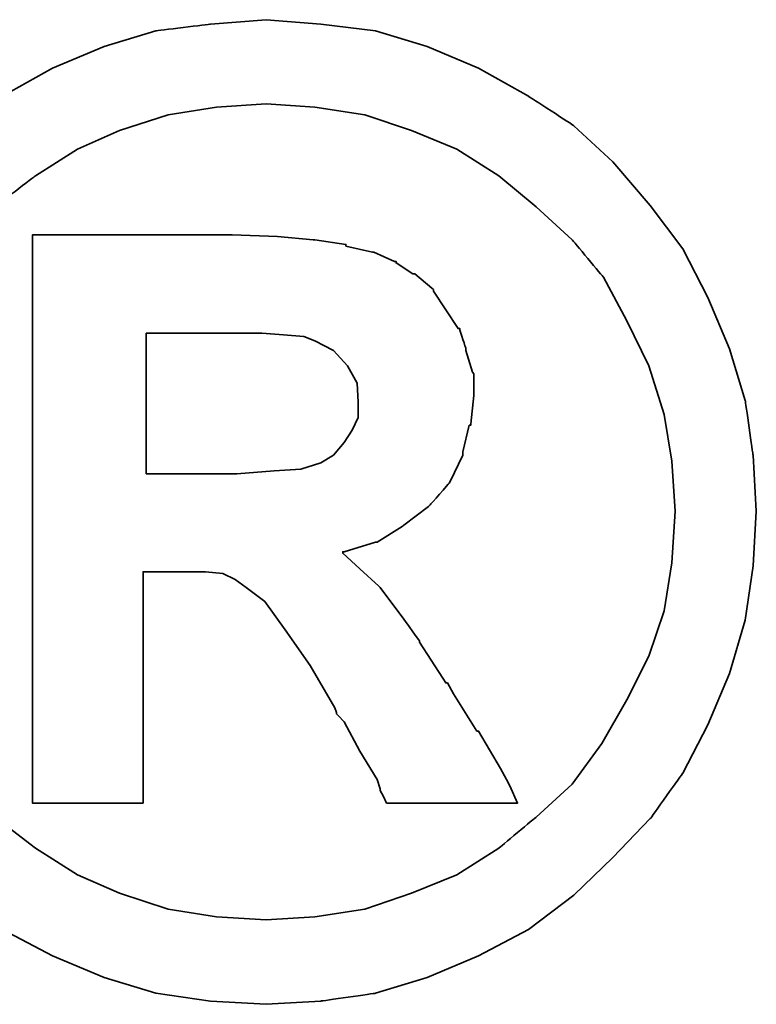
# Model space of a CAD drawing. Extents: x 564 to 765, y 41 to 158.
# Tile 15 of 40: x 718.108 to 718.691, y 110.867 to 111.646. Entities that reach past the tile are written whole.
import ezdxf

# ---------------------------------------------------------------- set-up
doc = ezdxf.new("R2010")
doc.units = 0
doc.header["$MEASUREMENT"] = 0
doc.layers.add('DIM', color=4, linetype='CONTINUOUS')
doc.layers.add('layer 1', color=7, linetype='CONTINUOUS')

# ---------------------------------------------------------------- blocks, each defined once
blk = doc.blocks.new('TBI MOTION logo(完整正式版)')
at = {"layer": 'layer 1', "color": 22, "lineweight": 35}
for points, knots in [([(-91.89366, 20.43624), (-91.89366, 20.43624), (-91.91351, 20.77862), (-91.91351, 20.77862), (-91.91351, 20.77862), (-91.91351, 20.77862), (-91.96114, 21.11206), (-91.96114, 21.11206), (-91.96114, 21.11206), (-91.96114, 21.11206), (-92.05641, 21.42764), (-92.05641, 21.42764), (-92.05641, 21.42764), (-92.05641, 21.42764), (-92.18939, 21.74124), (-92.18939, 21.74124), (-92.18939, 21.74124), (-92.18939, 21.74124), (-92.34222, 22.03697), (-92.34222, 22.03697), (-92.34222, 22.03697), (-92.34222, 22.03697), (-92.5407, 22.30294), (-92.5407, 22.30294), (-92.5407, 22.30294), (-92.5407, 22.30294), (-92.76895, 22.5689), (-92.76895, 22.5689), (-92.76895, 22.5689), (-92.76895, 22.5689), (-93.00713, 22.78921), (-93.00713, 22.78921), (-93.00713, 22.78921), (-93.00713, 22.78921), (-93.285, 22.96982), (-93.285, 22.96982), (-93.285, 22.96982), (-93.285, 22.96982), (-93.58867, 23.14051), (-93.58867, 23.14051), (-93.58867, 23.14051), (-93.58867, 23.14051), (-93.90227, 23.2735), (-93.90227, 23.2735), (-93.90227, 23.2735), (-93.90227, 23.2735), (-94.21785, 23.36877), (-94.21785, 23.36877), (-94.21785, 23.36877), (-94.21785, 23.36877), (-94.55129, 23.40846), (-94.55129, 23.40846), (-94.55129, 23.40846), (-94.55129, 23.40846), (-94.88474, 23.43625), (-94.88474, 23.43625), (-94.88474, 23.43625), (-94.88474, 23.43625), (-95.22612, 23.40846), (-95.22612, 23.40846), (-95.22612, 23.40846), (-95.22612, 23.40846), (-95.55956, 23.36877), (-95.55956, 23.36877), (-95.55956, 23.36877), (-95.55956, 23.36877), (-95.87515, 23.2735), (-95.87515, 23.2735), (-95.87515, 23.2735), (-95.87515, 23.2735), (-96.18973, 23.14051), (-96.18973, 23.14051), (-96.18973, 23.14051), (-96.18973, 23.14051), (-96.4944, 22.96982), (-96.4944, 22.96982), (-96.4944, 22.96982), (-96.4944, 22.96982), (-96.77028, 22.78921), (-96.77028, 22.78921), (-96.77028, 22.78921), (-96.77028, 22.78921), (-97.00846, 22.5689), (-97.00846, 22.5689), (-97.00846, 22.5689), (-97.00846, 22.5689), (-97.23671, 22.30294), (-97.23671, 22.30294), (-97.23671, 22.30294), (-97.23671, 22.30294), (-97.43618, 22.03697), (-97.43618, 22.03697), (-97.43618, 22.03697), (-97.43618, 22.03697), (-97.58901, 21.74124), (-97.58901, 21.74124), (-97.58901, 21.74124), (-97.58901, 21.74124), (-97.72298, 21.42764), (-97.72298, 21.42764), (-97.72298, 21.42764), (-97.72298, 21.42764), (-97.81825, 21.11206), (-97.81825, 21.11206), (-97.81825, 21.11206), (-97.81825, 21.11206), (-97.86589, 20.77862), (-97.86589, 20.77862), (-97.86589, 20.77862), (-97.86589, 20.77862), (-97.88375, 20.43624), (-97.88375, 20.43624), (-97.88375, 20.43624), (-97.88375, 20.43624), (-97.86589, 20.1028), (-97.86589, 20.1028), (-97.86589, 20.1028), (-97.86589, 20.1028), (-97.81825, 19.77035), (-97.81825, 19.77035), (-97.81825, 19.77035), (-97.81825, 19.77035), (-97.72298, 19.44583), (-97.72298, 19.44583), (-97.72298, 19.44583), (-97.72298, 19.44583), (-97.58901, 19.13224), (-97.58901, 19.13224), (-97.58901, 19.13224), (-97.58901, 19.13224), (-97.43618, 18.83749), (-97.43618, 18.83749), (-97.43618, 18.83749), (-97.43618, 18.83749), (-97.23671, 18.55963), (-97.23671, 18.55963), (-97.23671, 18.55963), (-97.23671, 18.55963), (-97.00846, 18.32145), (-97.00846, 18.32145), (-97.00846, 18.32145), (-97.00846, 18.32145), (-96.77028, 18.0932), (-96.77028, 18.0932), (-96.77028, 18.0932), (-96.77028, 18.0932), (-96.4944, 17.88381), (-96.4944, 17.88381), (-96.4944, 17.88381), (-96.4944, 17.88381), (-96.18973, 17.72205), (-96.18973, 17.72205), (-96.18973, 17.72205), (-96.18973, 17.72205), (-95.87515, 17.58906), (-95.87515, 17.58906), (-95.87515, 17.58906), (-95.87515, 17.58906), (-95.55956, 17.4938), (-95.55956, 17.4938), (-95.55956, 17.4938), (-95.55956, 17.4938), (-95.22612, 17.44616), (-95.22612, 17.44616), (-95.22612, 17.44616), (-95.22612, 17.44616), (-94.88474, 17.42631), (-94.88474, 17.42631), (-94.88474, 17.42631), (-94.88474, 17.42631), (-94.55129, 17.44616), (-94.55129, 17.44616), (-94.55129, 17.44616), (-94.55129, 17.44616), (-94.21785, 17.4938), (-94.21785, 17.4938), (-94.21785, 17.4938), (-94.21785, 17.4938), (-93.90227, 17.58906), (-93.90227, 17.58906), (-93.90227, 17.58906), (-93.90227, 17.58906), (-93.58867, 17.72205), (-93.58867, 17.72205), (-93.58867, 17.72205), (-93.58867, 17.72205), (-93.285, 17.88381), (-93.285, 17.88381), (-93.285, 17.88381), (-93.285, 17.88381), (-93.00713, 18.0932), (-93.00713, 18.0932), (-93.00713, 18.0932), (-93.00713, 18.0932), (-92.76895, 18.32145), (-92.76895, 18.32145), (-92.76895, 18.32145), (-92.76895, 18.32145), (-92.5407, 18.55963), (-92.5407, 18.55963), (-92.5407, 18.55963), (-92.5407, 18.55963), (-92.34222, 18.83749), (-92.34222, 18.83749), (-92.34222, 18.83749), (-92.34222, 18.83749), (-92.18939, 19.13224), (-92.18939, 19.13224), (-92.18939, 19.13224), (-92.18939, 19.13224), (-92.05641, 19.44583), (-92.05641, 19.44583), (-92.05641, 19.44583), (-92.05641, 19.44583), (-91.96114, 19.77035), (-91.96114, 19.77035), (-91.96114, 19.77035), (-91.96114, 19.77035), (-91.91351, 20.1028), (-91.91351, 20.1028), (-91.91351, 20.1028), (-91.91351, 20.1028), (-91.89366, 20.43624), (-91.89366, 20.43624)], [0, 0, 0, 0, 0.0178571, 0.0178571, 0.0178571, 0.0178572, 0.0357143, 0.0357143, 0.0357143, 0.0357143, 0.0535714, 0.0535714, 0.0535714, 0.0535714, 0.0714286, 0.0714286, 0.0714286, 0.0714286, 0.0892857, 0.0892857, 0.0892857, 0.0892857, 0.1071429, 0.1071429, 0.1071429, 0.1071429, 0.125, 0.125, 0.125, 0.125, 0.1428571, 0.1428571, 0.1428571, 0.1428572, 0.1607143, 0.1607143, 0.1607143, 0.1607143, 0.1785714, 0.1785714, 0.1785714, 0.1785714, 0.1964286, 0.1964286, 0.1964286, 0.1964286, 0.2142857, 0.2142857, 0.2142857, 0.2142857, 0.2321429, 0.2321429, 0.2321429, 0.2321429, 0.25, 0.25, 0.25, 0.25, 0.2678571, 0.2678571, 0.2678571, 0.2678572, 0.2857143, 0.2857143, 0.2857143, 0.2857143, 0.3035714, 0.3035714, 0.3035714, 0.3035714, 0.3214286, 0.3214286, 0.3214286, 0.3214286, 0.3392857, 0.3392857, 0.3392857, 0.3392857, 0.3571429, 0.3571429, 0.3571429, 0.3571429, 0.375, 0.375, 0.375, 0.375, 0.3928571, 0.3928571, 0.3928571, 0.3928572, 0.4107143, 0.4107143, 0.4107143, 0.4107143, 0.4285714, 0.4285714, 0.4285714, 0.4285714, 0.4464286, 0.4464286, 0.4464286, 0.4464286, 0.4642857, 0.4642857, 0.4642857, 0.4642857, 0.4821429, 0.4821429, 0.4821429, 0.4821429, 0.5, 0.5, 0.5, 0.5, 0.5178571, 0.5178571, 0.5178571, 0.5178572, 0.5357143, 0.5357143, 0.5357143, 0.5357143, 0.5535714, 0.5535714, 0.5535714, 0.5535714, 0.5714286, 0.5714286, 0.5714286, 0.5714286, 0.5892857, 0.5892857, 0.5892857, 0.5892857, 0.6071429, 0.6071429, 0.6071429, 0.6071429, 0.625, 0.625, 0.625, 0.625, 0.6428571, 0.6428571, 0.6428571, 0.6428572, 0.6607143, 0.6607143, 0.6607143, 0.6607143, 0.6785714, 0.6785714, 0.6785714, 0.6785714, 0.6964286, 0.6964286, 0.6964286, 0.6964286, 0.7142857, 0.7142857, 0.7142857, 0.7142857, 0.7321429, 0.7321429, 0.7321429, 0.7321429, 0.75, 0.75, 0.75, 0.75, 0.7678571, 0.7678571, 0.7678571, 0.7678572, 0.7857143, 0.7857143, 0.7857143, 0.7857143, 0.8035714, 0.8035714, 0.8035714, 0.8035714, 0.8214286, 0.8214286, 0.8214286, 0.8214286, 0.8392857, 0.8392857, 0.8392857, 0.8392857, 0.8571429, 0.8571429, 0.8571429, 0.8571429, 0.875, 0.875, 0.875, 0.875, 0.8928571, 0.8928571, 0.8928571, 0.8928572, 0.9107143, 0.9107143, 0.9107143, 0.9107143, 0.9285714, 0.9285714, 0.9285714, 0.9285714, 0.9464286, 0.9464286, 0.9464286, 0.9464286, 0.9642857, 0.9642857, 0.9642857, 0.9642857, 0.9821429, 0.9821429, 0.9821429, 0.9821429, 1, 1, 1, 1]), ([(-92.38986, 20.43624), (-92.38986, 20.43624), (-92.40871, 20.74091), (-92.40871, 20.74091), (-92.40871, 20.74091), (-92.40871, 20.74091), (-92.45536, 21.02672), (-92.45536, 21.02672), (-92.45536, 21.02672), (-92.45536, 21.02672), (-92.55063, 21.32245), (-92.55063, 21.32245), (-92.55063, 21.32245), (-92.55063, 21.32245), (-92.68361, 21.59833), (-92.68361, 21.59833), (-92.68361, 21.59833), (-92.68361, 21.59833), (-92.82651, 21.86429), (-92.82651, 21.86429), (-92.82651, 21.86429), (-92.82651, 21.86429), (-93.01705, 22.09255), (-93.01705, 22.09255), (-93.01705, 22.09255), (-93.01705, 22.09255), (-93.23736, 22.29301), (-93.23736, 22.29301), (-93.23736, 22.29301), (-93.23736, 22.29301), (-93.46561, 22.48355), (-93.46561, 22.48355), (-93.46561, 22.48355), (-93.46561, 22.48355), (-93.72165, 22.6463), (-93.72165, 22.6463), (-93.72165, 22.6463), (-93.72165, 22.6463), (-93.99754, 22.75944), (-93.99754, 22.75944), (-93.99754, 22.75944), (-93.99754, 22.75944), (-94.28335, 22.85471), (-94.28335, 22.85471), (-94.28335, 22.85471), (-94.28335, 22.85471), (-94.589, 22.90234), (-94.589, 22.90234), (-94.589, 22.90234), (-94.589, 22.90234), (-94.88474, 22.92219), (-94.88474, 22.92219), (-94.88474, 22.92219), (-94.88474, 22.92219), (-95.1894, 22.90234), (-95.1894, 22.90234), (-95.1894, 22.90234), (-95.1894, 22.90234), (-95.48315, 22.85471), (-95.48315, 22.85471), (-95.48315, 22.85471), (-95.48315, 22.85471), (-95.77988, 22.75944), (-95.77988, 22.75944), (-95.77988, 22.75944), (-95.77988, 22.75944), (-96.03691, 22.6463), (-96.03691, 22.6463), (-96.03691, 22.6463), (-96.03691, 22.6463), (-96.29394, 22.48355), (-96.29394, 22.48355), (-96.29394, 22.48355), (-96.29394, 22.48355), (-96.54203, 22.29301), (-96.54203, 22.29301), (-96.54203, 22.29301), (-96.54203, 22.29301), (-96.75937, 22.09255), (-96.75937, 22.09255), (-96.75937, 22.09255), (-96.75937, 22.09255), (-96.9509, 21.86429), (-96.9509, 21.86429), (-96.9509, 21.86429), (-96.9509, 21.86429), (-97.0938, 21.59833), (-97.0938, 21.59833), (-97.0938, 21.59833), (-97.0938, 21.59833), (-97.21686, 21.32245), (-97.21686, 21.32245), (-97.21686, 21.32245), (-97.21686, 21.32245), (-97.32206, 21.02672), (-97.32206, 21.02672), (-97.32206, 21.02672), (-97.32206, 21.02672), (-97.36076, 20.74091), (-97.36076, 20.74091), (-97.36076, 20.74091), (-97.36076, 20.74091), (-97.37961, 20.43624), (-97.37961, 20.43624), (-97.37961, 20.43624), (-97.37961, 20.43624), (-97.36076, 20.12165), (-97.36076, 20.12165), (-97.36076, 20.12165), (-97.36076, 20.12165), (-97.32206, 19.82791), (-97.32206, 19.82791), (-97.32206, 19.82791), (-97.32206, 19.82791), (-97.21686, 19.55102), (-97.21686, 19.55102), (-97.21686, 19.55102), (-97.21686, 19.55102), (-97.0938, 19.28407), (-97.0938, 19.28407), (-97.0938, 19.28407), (-97.0938, 19.28407), (-96.94098, 19.01811), (-96.94098, 19.01811), (-96.94098, 19.01811), (-96.94098, 19.01811), (-96.75937, 18.77001), (-96.75937, 18.77001), (-96.75937, 18.77001), (-96.75937, 18.77001), (-96.54203, 18.56955), (-96.54203, 18.56955), (-96.54203, 18.56955), (-96.54203, 18.56955), (-96.29394, 18.37901), (-96.29394, 18.37901), (-96.29394, 18.37901), (-96.29394, 18.37901), (-96.03691, 18.21725), (-96.03691, 18.21725), (-96.03691, 18.21725), (-96.03691, 18.21725), (-95.77988, 18.10412), (-95.77988, 18.10412), (-95.77988, 18.10412), (-95.77988, 18.10412), (-95.48315, 18.00786), (-95.48315, 18.00786), (-95.48315, 18.00786), (-95.48315, 18.00786), (-95.1894, 17.96022), (-95.1894, 17.96022), (-95.1894, 17.96022), (-95.1894, 17.96022), (-94.88474, 17.94137), (-94.88474, 17.94137), (-94.88474, 17.94137), (-94.88474, 17.94137), (-94.589, 17.96022), (-94.589, 17.96022), (-94.589, 17.96022), (-94.589, 17.96022), (-94.28335, 18.00786), (-94.28335, 18.00786), (-94.28335, 18.00786), (-94.28335, 18.00786), (-93.99754, 18.10412), (-93.99754, 18.10412), (-93.99754, 18.10412), (-93.99754, 18.10412), (-93.72165, 18.21725), (-93.72165, 18.21725), (-93.72165, 18.21725), (-93.72165, 18.21725), (-93.46561, 18.37901), (-93.46561, 18.37901), (-93.46561, 18.37901), (-93.46561, 18.37901), (-93.23736, 18.56955), (-93.23736, 18.56955), (-93.23736, 18.56955), (-93.23736, 18.56955), (-93.01705, 18.77001), (-93.01705, 18.77001), (-93.01705, 18.77001), (-93.01705, 18.77001), (-92.83644, 19.01811), (-92.83644, 19.01811), (-92.83644, 19.01811), (-92.83644, 19.01811), (-92.68361, 19.28407), (-92.68361, 19.28407), (-92.68361, 19.28407), (-92.68361, 19.28407), (-92.55063, 19.55102), (-92.55063, 19.55102), (-92.55063, 19.55102), (-92.55063, 19.55102), (-92.45536, 19.82791), (-92.45536, 19.82791), (-92.45536, 19.82791), (-92.45536, 19.82791), (-92.40871, 20.12165), (-92.40871, 20.12165), (-92.40871, 20.12165), (-92.40871, 20.12165), (-92.38986, 20.43624), (-92.38986, 20.43624)], [0, 0, 0, 0, 0.0192308, 0.0192308, 0.0192308, 0.0192308, 0.0384615, 0.0384615, 0.0384615, 0.0384615, 0.0576923, 0.0576923, 0.0576923, 0.0576923, 0.0769231, 0.0769231, 0.0769231, 0.0769231, 0.0961538, 0.0961538, 0.0961538, 0.0961539, 0.1153846, 0.1153846, 0.1153846, 0.1153846, 0.1346154, 0.1346154, 0.1346154, 0.1346154, 0.1538462, 0.1538462, 0.1538462, 0.1538462, 0.1730769, 0.1730769, 0.1730769, 0.1730769, 0.1923077, 0.1923077, 0.1923077, 0.1923077, 0.2115385, 0.2115385, 0.2115385, 0.2115385, 0.2307692, 0.2307692, 0.2307692, 0.2307692, 0.25, 0.25, 0.25, 0.25, 0.2692308, 0.2692308, 0.2692308, 0.2692308, 0.2884615, 0.2884615, 0.2884615, 0.2884615, 0.3076923, 0.3076923, 0.3076923, 0.3076923, 0.3269231, 0.3269231, 0.3269231, 0.3269231, 0.3461538, 0.3461538, 0.3461538, 0.3461539, 0.3653846, 0.3653846, 0.3653846, 0.3653846, 0.3846154, 0.3846154, 0.3846154, 0.3846154, 0.4038462, 0.4038462, 0.4038462, 0.4038462, 0.4230769, 0.4230769, 0.4230769, 0.4230769, 0.4423077, 0.4423077, 0.4423077, 0.4423077, 0.4615385, 0.4615385, 0.4615385, 0.4615385, 0.4807692, 0.4807692, 0.4807692, 0.4807692, 0.5, 0.5, 0.5, 0.5, 0.5192308, 0.5192308, 0.5192308, 0.5192308, 0.5384615, 0.5384615, 0.5384615, 0.5384615, 0.5576923, 0.5576923, 0.5576923, 0.5576923, 0.5769231, 0.5769231, 0.5769231, 0.5769231, 0.5961538, 0.5961538, 0.5961538, 0.5961539, 0.6153846, 0.6153846, 0.6153846, 0.6153846, 0.6346154, 0.6346154, 0.6346154, 0.6346154, 0.6538462, 0.6538462, 0.6538462, 0.6538462, 0.6730769, 0.6730769, 0.6730769, 0.6730769, 0.6923077, 0.6923077, 0.6923077, 0.6923077, 0.7115385, 0.7115385, 0.7115385, 0.7115385, 0.7307692, 0.7307692, 0.7307692, 0.7307692, 0.75, 0.75, 0.75, 0.75, 0.7692308, 0.7692308, 0.7692308, 0.7692308, 0.7884615, 0.7884615, 0.7884615, 0.7884615, 0.8076923, 0.8076923, 0.8076923, 0.8076923, 0.8269231, 0.8269231, 0.8269231, 0.8269231, 0.8461538, 0.8461538, 0.8461538, 0.8461539, 0.8653846, 0.8653846, 0.8653846, 0.8653846, 0.8846154, 0.8846154, 0.8846154, 0.8846154, 0.9038462, 0.9038462, 0.9038462, 0.9038462, 0.9230769, 0.9230769, 0.9230769, 0.9230769, 0.9423077, 0.9423077, 0.9423077, 0.9423077, 0.9615385, 0.9615385, 0.9615385, 0.9615385, 0.9807692, 0.9807692, 0.9807692, 0.9807692, 1, 1, 1, 1]), ([(-96.31279, 18.7323), (-96.31279, 18.7323), (-96.31279, 18.77001), (-96.31279, 18.77001), (-96.31279, 18.77001), (-96.31279, 18.77001), (-96.31279, 18.87422), (-96.31279, 18.87422), (-96.31279, 18.87422), (-96.31279, 18.87422), (-96.31279, 19.04689), (-96.31279, 19.04689), (-96.31279, 19.04689), (-96.31279, 19.04689), (-96.31279, 19.25529), (-96.31279, 19.25529), (-96.31279, 19.25529), (-96.31279, 19.25529), (-96.31279, 19.5024), (-96.31279, 19.5024), (-96.31279, 19.5024), (-96.31279, 19.5024), (-96.31279, 19.77035), (-96.31279, 19.77035), (-96.31279, 19.77035), (-96.31279, 19.77035), (-96.31279, 20.37868), (-96.31279, 20.37868), (-96.31279, 20.37868), (-96.31279, 20.37868), (-96.31279, 20.98801), (-96.31279, 20.98801), (-96.31279, 20.98801), (-96.31279, 20.98801), (-96.31279, 21.27482), (-96.31279, 21.27482), (-96.31279, 21.27482), (-96.31279, 21.27482), (-96.31279, 21.52291), (-96.31279, 21.52291), (-96.31279, 21.52291), (-96.31279, 21.52291), (-96.31279, 21.75017), (-96.31279, 21.75017), (-96.31279, 21.75017), (-96.31279, 21.75017), (-96.31279, 21.90399), (-96.31279, 21.90399), (-96.31279, 21.90399), (-96.31279, 21.90399), (-96.31279, 22.0072), (-96.31279, 22.0072), (-96.31279, 22.0072), (-96.31279, 22.0072), (-96.31279, 22.04689), (-96.31279, 22.04689), (-96.31279, 22.04689), (-96.31279, 22.04689), (-96.31279, 22.12232), (-96.31279, 22.12232), (-96.31279, 22.12232), (-96.31279, 22.12232), (-96.2463, 22.12232), (-96.2463, 22.12232), (-96.2463, 22.12232), (-96.2463, 22.12232), (-96.22645, 22.12232), (-96.22645, 22.12232), (-96.22645, 22.12232), (-96.22645, 22.12232), (-96.18973, 22.12232), (-96.18973, 22.12232), (-96.18973, 22.12232), (-96.18973, 22.12232), (-96.05576, 22.12232), (-96.05576, 22.12232), (-96.05576, 22.12232), (-96.05576, 22.12232), (-95.87515, 22.12232), (-95.87515, 22.12232), (-95.87515, 22.12232), (-95.87515, 22.12232), (-95.66476, 22.12232), (-95.66476, 22.12232), (-95.66476, 22.12232), (-95.66476, 22.12232), (-95.44643, 22.12232), (-95.44643, 22.12232), (-95.44643, 22.12232), (-95.44643, 22.12232), (-95.27375, 22.12232), (-95.27375, 22.12232), (-95.27375, 22.12232), (-95.27375, 22.12232), (-95.15963, 22.12232), (-95.15963, 22.12232), (-95.15963, 22.12232), (-95.15963, 22.12232), (-95.12291, 22.12232), (-95.12291, 22.12232), (-95.12291, 22.12232), (-95.12291, 22.12232), (-95.10306, 22.12232), (-95.10306, 22.12232), (-95.10306, 22.12232), (-95.10306, 22.12232), (-95.09314, 22.12232), (-95.09314, 22.12232), (-95.09314, 22.12232), (-95.09314, 22.12232), (-94.81725, 22.1124), (-94.81725, 22.1124), (-94.81725, 22.1124), (-94.81725, 22.1124), (-94.59893, 22.09255), (-94.59893, 22.09255), (-94.59893, 22.09255), (-94.59893, 22.09255), (-94.589, 22.09255), (-94.589, 22.09255), (-94.589, 22.09255), (-94.589, 22.09255), (-94.39846, 22.06476), (-94.39846, 22.06476), (-94.39846, 22.06476), (-94.39846, 22.06476), (-94.39846, 22.05483), (-94.39846, 22.05483), (-94.39846, 22.05483), (-94.39846, 22.05483), (-94.23571, 22.01713), (-94.23571, 22.01713), (-94.23571, 22.01713), (-94.23571, 22.01713), (-94.22777, 22.01713), (-94.22777, 22.01713), (-94.22777, 22.01713), (-94.22777, 22.01713), (-94.10273, 21.96056), (-94.10273, 21.96056), (-94.10273, 21.96056), (-94.10273, 21.96056), (-94.09281, 21.96056), (-94.09281, 21.96056), (-94.09281, 21.96056), (-94.09281, 21.96056), (-94.09281, 21.95162), (-94.09281, 21.95162), (-94.09281, 21.95162), (-94.09281, 21.95162), (-93.9896, 21.88415), (-93.9896, 21.88415), (-93.9896, 21.88415), (-93.9896, 21.88415), (-93.97868, 21.88415), (-93.97868, 21.88415), (-93.97868, 21.88415), (-93.97868, 21.88415), (-93.87448, 21.79781), (-93.87448, 21.79781), (-93.87448, 21.79781), (-93.87448, 21.79781), (-93.86456, 21.78888), (-93.86456, 21.78888), (-93.86456, 21.78888), (-93.86456, 21.78888), (-93.86456, 21.77895), (-93.86456, 21.77895), (-93.86456, 21.77895), (-93.86456, 21.77895), (-93.78913, 21.66483), (-93.78913, 21.66483), (-93.78913, 21.66483), (-93.78913, 21.66483), (-93.71371, 21.5507), (-93.71371, 21.5507), (-93.71371, 21.5507), (-93.71371, 21.5507), (-93.7028, 21.5507), (-93.7028, 21.5507), (-93.7028, 21.5507), (-93.7028, 21.5507), (-93.7028, 21.54078), (-93.7028, 21.54078), (-93.7028, 21.54078), (-93.7028, 21.54078), (-93.66608, 21.42764), (-93.66608, 21.42764), (-93.66608, 21.42764), (-93.66608, 21.42764), (-93.66608, 21.41772), (-93.66608, 21.41772), (-93.66608, 21.41772), (-93.66608, 21.41772), (-93.62638, 21.28474), (-93.62638, 21.28474), (-93.62638, 21.28474), (-93.62638, 21.28474), (-93.61844, 21.27482), (-93.61844, 21.27482), (-93.61844, 21.27482), (-93.61844, 21.27482), (-93.61844, 21.14977), (-93.61844, 21.14977), (-93.61844, 21.14977), (-93.61844, 21.14977), (-93.61844, 21.14183), (-93.61844, 21.14183), (-93.61844, 21.14183), (-93.61844, 21.14183), (-93.6363, 20.96915), (-93.6363, 20.96915), (-93.6363, 20.96915), (-93.6363, 20.96915), (-93.6363, 20.96122), (-93.6363, 20.96122), (-93.6363, 20.96122), (-93.6363, 20.96122), (-93.64623, 20.96122), (-93.64623, 20.96122), (-93.64623, 20.96122), (-93.64623, 20.96122), (-93.68493, 20.79847), (-93.68493, 20.79847), (-93.68493, 20.79847), (-93.68493, 20.79847), (-93.68493, 20.78854), (-93.68493, 20.78854), (-93.68493, 20.78854), (-93.68493, 20.78854), (-93.68493, 20.77862), (-93.68493, 20.77862), (-93.68493, 20.77862), (-93.68493, 20.77862), (-93.76135, 20.61785), (-93.76135, 20.61785), (-93.76135, 20.61785), (-93.76135, 20.61785), (-93.76929, 20.60693), (-93.76929, 20.60693), (-93.76929, 20.60693), (-93.76929, 20.60693), (-93.8844, 20.47495), (-93.8844, 20.47495), (-93.8844, 20.47495), (-93.8844, 20.47495), (-93.89433, 20.46502), (-93.89433, 20.46502), (-93.89433, 20.46502), (-93.89433, 20.46502), (-94.04517, 20.34991), (-94.04517, 20.34991), (-94.04517, 20.34991), (-94.04517, 20.34991), (-94.05509, 20.34197), (-94.05509, 20.34197), (-94.05509, 20.34197), (-94.05509, 20.34197), (-94.20792, 20.2467), (-94.20792, 20.2467), (-94.20792, 20.2467), (-94.20792, 20.2467), (-94.21785, 20.2467), (-94.21785, 20.2467), (-94.21785, 20.2467), (-94.21785, 20.2467), (-94.40839, 20.18913), (-94.40839, 20.18913), (-94.40839, 20.18913), (-94.40839, 20.18913), (-94.41831, 20.18913), (-94.41831, 20.18913), (-94.41831, 20.18913), (-94.41831, 20.18913), (-94.41831, 20.17921), (-94.41831, 20.17921), (-94.41831, 20.17921), (-94.41831, 20.17921), (-94.31312, 20.08394), (-94.31312, 20.08394), (-94.31312, 20.08394), (-94.31312, 20.08394), (-94.198, 19.97875), (-94.198, 19.97875), (-94.198, 19.97875), (-94.198, 19.97875), (-94.18907, 19.97081), (-94.18907, 19.97081), (-94.18907, 19.97081), (-94.18907, 19.97081), (-94.07494, 19.81798), (-94.07494, 19.81798), (-94.07494, 19.81798), (-94.07494, 19.81798), (-93.9499, 19.6453), (-93.9499, 19.6453), (-93.9499, 19.6453), (-93.9499, 19.6453), (-93.9499, 19.63736), (-93.9499, 19.63736), (-93.9499, 19.63736), (-93.9499, 19.63736), (-93.80799, 19.41705), (-93.80799, 19.41705), (-93.80799, 19.41705), (-93.80799, 19.41705), (-93.78913, 19.38828), (-93.78913, 19.38828), (-93.78913, 19.38828), (-93.78913, 19.38828), (-93.77921, 19.38828), (-93.77921, 19.38828), (-93.77921, 19.38828), (-93.77921, 19.38828), (-93.7415, 19.32178), (-93.7415, 19.32178), (-93.7415, 19.32178), (-93.7415, 19.32178), (-93.59859, 19.09353), (-93.59859, 19.09353), (-93.59859, 19.09353), (-93.59859, 19.09353), (-93.58867, 19.09353), (-93.58867, 19.09353), (-93.58867, 19.09353), (-93.58867, 19.09353), (-93.45569, 18.86528), (-93.45569, 18.86528), (-93.45569, 18.86528), (-93.45569, 18.86528), (-93.41798, 18.7978), (-93.41798, 18.7978), (-93.41798, 18.7978), (-93.41798, 18.7978), (-93.39813, 18.76009), (-93.39813, 18.76009), (-93.39813, 18.76009), (-93.39813, 18.76009), (-93.3505, 18.6549), (-93.3505, 18.6549), (-93.3505, 18.6549), (-93.3505, 18.6549), (-93.45569, 18.6549), (-93.45569, 18.6549), (-93.45569, 18.6549), (-93.45569, 18.6549), (-93.47454, 18.6549), (-93.47454, 18.6549), (-93.47454, 18.6549), (-93.47454, 18.6549), (-93.56088, 18.6549), (-93.56088, 18.6549), (-93.56088, 18.6549), (-93.56088, 18.6549), (-93.78913, 18.6549), (-93.78913, 18.6549), (-93.78913, 18.6549), (-93.78913, 18.6549), (-94.01738, 18.6549), (-94.01738, 18.6549), (-94.01738, 18.6549), (-94.01738, 18.6549), (-94.09281, 18.6549), (-94.09281, 18.6549), (-94.09281, 18.6549), (-94.09281, 18.6549), (-94.11265, 18.6549), (-94.11265, 18.6549), (-94.11265, 18.6549), (-94.11265, 18.6549), (-94.15036, 18.6549), (-94.15036, 18.6549), (-94.15036, 18.6549), (-94.15036, 18.6549), (-94.17021, 18.69459), (-94.17021, 18.69459), (-94.17021, 18.69459), (-94.17021, 18.69459), (-94.18907, 18.7323), (-94.18907, 18.7323), (-94.18907, 18.7323), (-94.18907, 18.7323), (-94.18907, 18.74223), (-94.18907, 18.74223), (-94.18907, 18.74223), (-94.18907, 18.74223), (-94.20792, 18.7978), (-94.20792, 18.7978), (-94.20792, 18.7978), (-94.20792, 18.7978), (-94.31312, 18.97048), (-94.31312, 18.97048), (-94.31312, 18.97048), (-94.31312, 18.97048), (-94.40839, 19.1501), (-94.40839, 19.1501), (-94.40839, 19.1501), (-94.40839, 19.1501), (-94.4461, 19.1888), (-94.4461, 19.1888), (-94.4461, 19.1888), (-94.4461, 19.1888), (-94.45602, 19.19873), (-94.45602, 19.19873), (-94.45602, 19.19873), (-94.45602, 19.19873), (-94.45602, 19.20766), (-94.45602, 19.20766), (-94.45602, 19.20766), (-94.45602, 19.20766), (-94.46595, 19.23644), (-94.46595, 19.23644), (-94.46595, 19.23644), (-94.46595, 19.23644), (-94.61679, 19.49347), (-94.61679, 19.49347), (-94.61679, 19.49347), (-94.61679, 19.49347), (-94.76962, 19.7118), (-94.76962, 19.7118), (-94.76962, 19.7118), (-94.76962, 19.7118), (-94.89268, 19.88447), (-94.89268, 19.88447), (-94.89268, 19.88447), (-94.89268, 19.88447), (-95.00779, 19.97081), (-95.00779, 19.97081), (-95.00779, 19.97081), (-95.00779, 19.97081), (-95.07528, 20.01845), (-95.07528, 20.01845), (-95.07528, 20.01845), (-95.07528, 20.01845), (-95.1507, 20.05616), (-95.1507, 20.05616), (-95.1507, 20.05616), (-95.1507, 20.05616), (-95.2549, 20.06608), (-95.2549, 20.06608), (-95.2549, 20.06608), (-95.2549, 20.06608), (-95.38887, 20.06608), (-95.38887, 20.06608), (-95.38887, 20.06608), (-95.38887, 20.06608), (-95.40872, 20.06608), (-95.40872, 20.06608), (-95.40872, 20.06608), (-95.40872, 20.06608), (-95.42658, 20.06608), (-95.42658, 20.06608), (-95.42658, 20.06608), (-95.42658, 20.06608), (-95.5417, 20.06608), (-95.5417, 20.06608), (-95.5417, 20.06608), (-95.5417, 20.06608), (-95.63697, 20.06608), (-95.63697, 20.06608), (-95.63697, 20.06608), (-95.63697, 20.06608), (-95.63697, 19.99761), (-95.63697, 19.99761), (-95.63697, 19.99761), (-95.63697, 19.99761), (-95.63697, 19.92318), (-95.63697, 19.92318), (-95.63697, 19.92318), (-95.63697, 19.92318), (-95.63697, 19.69294), (-95.63697, 19.69294), (-95.63697, 19.69294), (-95.63697, 19.69294), (-95.63697, 19.44583), (-95.63697, 19.44583), (-95.63697, 19.44583), (-95.63697, 19.44583), (-95.63697, 19.17888), (-95.63697, 19.17888), (-95.63697, 19.17888), (-95.63697, 19.17888), (-95.63697, 18.96055), (-95.63697, 18.96055), (-95.63697, 18.96055), (-95.63697, 18.96055), (-95.63697, 18.87422), (-95.63697, 18.87422), (-95.63697, 18.87422), (-95.63697, 18.87422), (-95.63697, 18.80773), (-95.63697, 18.80773), (-95.63697, 18.80773), (-95.63697, 18.80773), (-95.63697, 18.75017), (-95.63697, 18.75017), (-95.63697, 18.75017), (-95.63697, 18.75017), (-95.63697, 18.7323), (-95.63697, 18.7323), (-95.63697, 18.7323), (-95.63697, 18.7323), (-95.63697, 18.6549), (-95.63697, 18.6549), (-95.63697, 18.6549), (-95.63697, 18.6549), (-95.70247, 18.6549), (-95.70247, 18.6549), (-95.70247, 18.6549), (-95.70247, 18.6549), (-95.72232, 18.6549), (-95.72232, 18.6549), (-95.72232, 18.6549), (-95.72232, 18.6549), (-95.77988, 18.6549), (-95.77988, 18.6549), (-95.77988, 18.6549), (-95.77988, 18.6549), (-95.97835, 18.6549), (-95.97835, 18.6549), (-95.97835, 18.6549), (-95.97835, 18.6549), (-96.15103, 18.6549), (-96.15103, 18.6549), (-96.15103, 18.6549), (-96.15103, 18.6549), (-96.2076, 18.6549), (-96.2076, 18.6549), (-96.2076, 18.6549), (-96.2076, 18.6549), (-96.2463, 18.6549), (-96.2463, 18.6549), (-96.2463, 18.6549), (-96.2463, 18.6549), (-96.31279, 18.6549), (-96.31279, 18.6549), (-96.31279, 18.6549), (-96.31279, 18.6549), (-96.31279, 18.7323), (-96.31279, 18.7323)], [0, 0, 0, 0, 0.0074074, 0.0074074, 0.0074074, 0.0074074, 0.0148148, 0.0148148, 0.0148148, 0.0148148, 0.0222222, 0.0222222, 0.0222222, 0.0222222, 0.0296296, 0.0296296, 0.0296296, 0.0296296, 0.037037, 0.037037, 0.037037, 0.037037, 0.0444444, 0.0444444, 0.0444444, 0.0444445, 0.0518519, 0.0518519, 0.0518519, 0.0518519, 0.0592593, 0.0592593, 0.0592593, 0.0592593, 0.0666667, 0.0666667, 0.0666667, 0.0666667, 0.0740741, 0.0740741, 0.0740741, 0.0740741, 0.0814815, 0.0814815, 0.0814815, 0.0814815, 0.0888889, 0.0888889, 0.0888889, 0.0888889, 0.0962963, 0.0962963, 0.0962963, 0.0962963, 0.1037037, 0.1037037, 0.1037037, 0.1037037, 0.1111111, 0.1111111, 0.1111111, 0.1111111, 0.1185185, 0.1185185, 0.1185185, 0.1185185, 0.1259259, 0.1259259, 0.1259259, 0.1259259, 0.1333333, 0.1333333, 0.1333333, 0.1333333, 0.1407407, 0.1407407, 0.1407407, 0.1407408, 0.1481481, 0.1481481, 0.1481481, 0.1481482, 0.1555556, 0.1555556, 0.1555556, 0.1555556, 0.162963, 0.162963, 0.162963, 0.162963, 0.1703704, 0.1703704, 0.1703704, 0.1703704, 0.1777778, 0.1777778, 0.1777778, 0.1777778, 0.1851852, 0.1851852, 0.1851852, 0.1851852, 0.1925926, 0.1925926, 0.1925926, 0.1925926, 0.2, 0.2, 0.2, 0.2, 0.2074074, 0.2074074, 0.2074074, 0.2074074, 0.2148148, 0.2148148, 0.2148148, 0.2148148, 0.2222222, 0.2222222, 0.2222222, 0.2222222, 0.2296296, 0.2296296, 0.2296296, 0.2296296, 0.237037, 0.237037, 0.237037, 0.237037, 0.2444444, 0.2444444, 0.2444444, 0.2444445, 0.2518519, 0.2518519, 0.2518519, 0.2518519, 0.2592593, 0.2592593, 0.2592593, 0.2592593, 0.2666667, 0.2666667, 0.2666667, 0.2666667, 0.2740741, 0.2740741, 0.2740741, 0.2740741, 0.2814815, 0.2814815, 0.2814815, 0.2814815, 0.2888889, 0.2888889, 0.2888889, 0.2888889, 0.2962963, 0.2962963, 0.2962963, 0.2962963, 0.3037037, 0.3037037, 0.3037037, 0.3037037, 0.3111111, 0.3111111, 0.3111111, 0.3111111, 0.3185185, 0.3185185, 0.3185185, 0.3185185, 0.3259259, 0.3259259, 0.3259259, 0.3259259, 0.3333333, 0.3333333, 0.3333333, 0.3333333, 0.3407407, 0.3407407, 0.3407407, 0.3407408, 0.3481481, 0.3481481, 0.3481481, 0.3481482, 0.3555556, 0.3555556, 0.3555556, 0.3555556, 0.362963, 0.362963, 0.362963, 0.362963, 0.3703704, 0.3703704, 0.3703704, 0.3703704, 0.3777778, 0.3777778, 0.3777778, 0.3777778, 0.3851852, 0.3851852, 0.3851852, 0.3851852, 0.3925926, 0.3925926, 0.3925926, 0.3925926, 0.4, 0.4, 0.4, 0.4, 0.4074074, 0.4074074, 0.4074074, 0.4074074, 0.4148148, 0.4148148, 0.4148148, 0.4148148, 0.4222222, 0.4222222, 0.4222222, 0.4222222, 0.4296296, 0.4296296, 0.4296296, 0.4296296, 0.437037, 0.437037, 0.437037, 0.437037, 0.4444444, 0.4444444, 0.4444444, 0.4444445, 0.4518519, 0.4518519, 0.4518519, 0.4518519, 0.4592593, 0.4592593, 0.4592593, 0.4592593, 0.4666667, 0.4666667, 0.4666667, 0.4666667, 0.4740741, 0.4740741, 0.4740741, 0.4740741, 0.4814815, 0.4814815, 0.4814815, 0.4814815, 0.4888889, 0.4888889, 0.4888889, 0.4888889, 0.4962963, 0.4962963, 0.4962963, 0.4962963, 0.5037037, 0.5037037, 0.5037037, 0.5037037, 0.5111111, 0.5111111, 0.5111111, 0.5111111, 0.5185185, 0.5185185, 0.5185185, 0.5185185, 0.5259259, 0.5259259, 0.5259259, 0.5259259, 0.5333333, 0.5333333, 0.5333333, 0.5333333, 0.5407407, 0.5407407, 0.5407407, 0.5407408, 0.5481481, 0.5481481, 0.5481481, 0.5481482, 0.5555556, 0.5555556, 0.5555556, 0.5555556, 0.562963, 0.562963, 0.562963, 0.562963, 0.5703704, 0.5703704, 0.5703704, 0.5703704, 0.5777778, 0.5777778, 0.5777778, 0.5777778, 0.5851852, 0.5851852, 0.5851852, 0.5851852, 0.5925926, 0.5925926, 0.5925926, 0.5925926, 0.6, 0.6, 0.6, 0.6, 0.6074074, 0.6074074, 0.6074074, 0.6074074, 0.6148148, 0.6148148, 0.6148148, 0.6148148, 0.6222222, 0.6222222, 0.6222222, 0.6222222, 0.6296296, 0.6296296, 0.6296296, 0.6296296, 0.637037, 0.637037, 0.637037, 0.637037, 0.6444444, 0.6444444, 0.6444444, 0.6444445, 0.6518519, 0.6518519, 0.6518519, 0.6518519, 0.6592593, 0.6592593, 0.6592593, 0.6592593, 0.6666667, 0.6666667, 0.6666667, 0.6666667, 0.6740741, 0.6740741, 0.6740741, 0.6740741, 0.6814815, 0.6814815, 0.6814815, 0.6814815, 0.6888889, 0.6888889, 0.6888889, 0.6888889, 0.6962963, 0.6962963, 0.6962963, 0.6962963, 0.7037037, 0.7037037, 0.7037037, 0.7037037, 0.7111111, 0.7111111, 0.7111111, 0.7111111, 0.7185185, 0.7185185, 0.7185185, 0.7185185, 0.7259259, 0.7259259, 0.7259259, 0.7259259, 0.7333333, 0.7333333, 0.7333333, 0.7333333, 0.7407407, 0.7407407, 0.7407407, 0.7407408, 0.7481481, 0.7481481, 0.7481481, 0.7481482, 0.7555556, 0.7555556, 0.7555556, 0.7555556, 0.762963, 0.762963, 0.762963, 0.762963, 0.7703704, 0.7703704, 0.7703704, 0.7703704, 0.7777778, 0.7777778, 0.7777778, 0.7777778, 0.7851852, 0.7851852, 0.7851852, 0.7851852, 0.7925926, 0.7925926, 0.7925926, 0.7925926, 0.8, 0.8, 0.8, 0.8, 0.8074074, 0.8074074, 0.8074074, 0.8074074, 0.8148148, 0.8148148, 0.8148148, 0.8148148, 0.8222222, 0.8222222, 0.8222222, 0.8222222, 0.8296296, 0.8296296, 0.8296296, 0.8296296, 0.837037, 0.837037, 0.837037, 0.837037, 0.8444444, 0.8444444, 0.8444444, 0.8444445, 0.8518519, 0.8518519, 0.8518519, 0.8518519, 0.8592593, 0.8592593, 0.8592593, 0.8592593, 0.8666667, 0.8666667, 0.8666667, 0.8666667, 0.8740741, 0.8740741, 0.8740741, 0.8740741, 0.8814815, 0.8814815, 0.8814815, 0.8814815, 0.8888889, 0.8888889, 0.8888889, 0.8888889, 0.8962963, 0.8962963, 0.8962963, 0.8962963, 0.9037037, 0.9037037, 0.9037037, 0.9037037, 0.9111111, 0.9111111, 0.9111111, 0.9111111, 0.9185185, 0.9185185, 0.9185185, 0.9185185, 0.9259259, 0.9259259, 0.9259259, 0.9259259, 0.9333333, 0.9333333, 0.9333333, 0.9333333, 0.9407407, 0.9407407, 0.9407407, 0.9407408, 0.9481481, 0.9481481, 0.9481481, 0.9481482, 0.9555556, 0.9555556, 0.9555556, 0.9555556, 0.962963, 0.962963, 0.962963, 0.962963, 0.9703704, 0.9703704, 0.9703704, 0.9703704, 0.9777778, 0.9777778, 0.9777778, 0.9777778, 0.9851852, 0.9851852, 0.9851852, 0.9851852, 0.9925926, 0.9925926, 0.9925926, 0.9925926, 1, 1, 1, 1]), ([(-95.61712, 21.52291), (-95.61712, 21.52291), (-95.61712, 21.44551), (-95.61712, 21.44551), (-95.61712, 21.44551), (-95.61712, 21.44551), (-95.61712, 21.27482), (-95.61712, 21.27482), (-95.61712, 21.27482), (-95.61712, 21.27482), (-95.61712, 21.08328), (-95.61712, 21.08328), (-95.61712, 21.08328), (-95.61712, 21.08328), (-95.61712, 20.91358), (-95.61712, 20.91358), (-95.61712, 20.91358), (-95.61712, 20.91358), (-95.61712, 20.74091), (-95.61712, 20.74091), (-95.61712, 20.74091), (-95.61712, 20.74091), (-95.61712, 20.66449), (-95.61712, 20.66449), (-95.61712, 20.66449), (-95.61712, 20.66449), (-95.59926, 20.66449), (-95.59926, 20.66449), (-95.59926, 20.66449), (-95.59926, 20.66449), (-95.38887, 20.66449), (-95.38887, 20.66449), (-95.38887, 20.66449), (-95.38887, 20.66449), (-95.15963, 20.66449), (-95.15963, 20.66449), (-95.15963, 20.66449), (-95.15963, 20.66449), (-95.08421, 20.66449), (-95.08421, 20.66449), (-95.08421, 20.66449), (-95.08421, 20.66449), (-95.06535, 20.66449), (-95.06535, 20.66449), (-95.06535, 20.66449), (-95.06535, 20.66449), (-94.8371, 20.68335), (-94.8371, 20.68335), (-94.8371, 20.68335), (-94.8371, 20.68335), (-94.67435, 20.69327), (-94.67435, 20.69327), (-94.67435, 20.69327), (-94.67435, 20.69327), (-94.55129, 20.73098), (-94.55129, 20.73098), (-94.55129, 20.73098), (-94.55129, 20.73098), (-94.47389, 20.77862), (-94.47389, 20.77862), (-94.47389, 20.77862), (-94.47389, 20.77862), (-94.40839, 20.85503), (-94.40839, 20.85503), (-94.40839, 20.85503), (-94.40839, 20.85503), (-94.36075, 20.93145), (-94.36075, 20.93145), (-94.36075, 20.93145), (-94.36075, 20.93145), (-94.32304, 21.00885), (-94.32304, 21.00885), (-94.32304, 21.00885), (-94.32304, 21.00885), (-94.32304, 21.10214), (-94.32304, 21.10214), (-94.32304, 21.10214), (-94.32304, 21.10214), (-94.33098, 21.21726), (-94.33098, 21.21726), (-94.33098, 21.21726), (-94.33098, 21.21726), (-94.38854, 21.32245), (-94.38854, 21.32245), (-94.38854, 21.32245), (-94.38854, 21.32245), (-94.47389, 21.41772), (-94.47389, 21.41772), (-94.47389, 21.41772), (-94.47389, 21.41772), (-94.589, 21.47528), (-94.589, 21.47528), (-94.589, 21.47528), (-94.589, 21.47528), (-94.65549, 21.50306), (-94.65549, 21.50306), (-94.65549, 21.50306), (-94.65549, 21.50306), (-94.77954, 21.51299), (-94.77954, 21.51299), (-94.77954, 21.51299), (-94.77954, 21.51299), (-94.91252, 21.52291), (-94.91252, 21.52291), (-94.91252, 21.52291), (-94.91252, 21.52291), (-95.10306, 21.52291), (-95.10306, 21.52291), (-95.10306, 21.52291), (-95.10306, 21.52291), (-95.12291, 21.52291), (-95.12291, 21.52291), (-95.12291, 21.52291), (-95.12291, 21.52291), (-95.19833, 21.52291), (-95.19833, 21.52291), (-95.19833, 21.52291), (-95.19833, 21.52291), (-95.40872, 21.52291), (-95.40872, 21.52291), (-95.40872, 21.52291), (-95.40872, 21.52291), (-95.59926, 21.52291), (-95.59926, 21.52291), (-95.59926, 21.52291), (-95.59926, 21.52291), (-95.61712, 21.52291), (-95.61712, 21.52291)], [0, 0, 0, 0, 0.03125, 0.03125, 0.03125, 0.03125, 0.0625, 0.0625, 0.0625, 0.0625, 0.09375, 0.09375, 0.09375, 0.09375, 0.125, 0.125, 0.125, 0.125, 0.15625, 0.15625, 0.15625, 0.15625, 0.1875, 0.1875, 0.1875, 0.1875, 0.21875, 0.21875, 0.21875, 0.21875, 0.25, 0.25, 0.25, 0.25, 0.28125, 0.28125, 0.28125, 0.28125, 0.3125, 0.3125, 0.3125, 0.3125, 0.34375, 0.34375, 0.34375, 0.34375, 0.375, 0.375, 0.375, 0.375, 0.40625, 0.40625, 0.40625, 0.40625, 0.4375, 0.4375, 0.4375, 0.4375, 0.46875, 0.46875, 0.46875, 0.46875, 0.5, 0.5, 0.5, 0.5, 0.53125, 0.53125, 0.53125, 0.53125, 0.5625, 0.5625, 0.5625, 0.5625, 0.59375, 0.59375, 0.59375, 0.59375, 0.625, 0.625, 0.625, 0.625, 0.65625, 0.65625, 0.65625, 0.65625, 0.6875, 0.6875, 0.6875, 0.6875, 0.71875, 0.71875, 0.71875, 0.71875, 0.75, 0.75, 0.75, 0.75, 0.78125, 0.78125, 0.78125, 0.78125, 0.8125, 0.8125, 0.8125, 0.8125, 0.84375, 0.84375, 0.84375, 0.84375, 0.875, 0.875, 0.875, 0.875, 0.90625, 0.90625, 0.90625, 0.90625, 0.9375, 0.9375, 0.9375, 0.9375, 0.96875, 0.96875, 0.96875, 0.96875, 1, 1, 1, 1])]:
    blk.add_open_spline(points, degree=3, knots=knots, dxfattribs=at)

msp = doc.modelspace()

# ---------------------------------------------------------------- block references
at = {"layer": 'DIM', "xscale": 0.1295999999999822, "yscale": 0.1295999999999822, "zscale": 0.1295999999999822}
msp.add_blockref('TBI MOTION logo(完整正式版)', (730.6006, 108.60822), dxfattribs=at)

doc.saveas('drawing.dxf')
